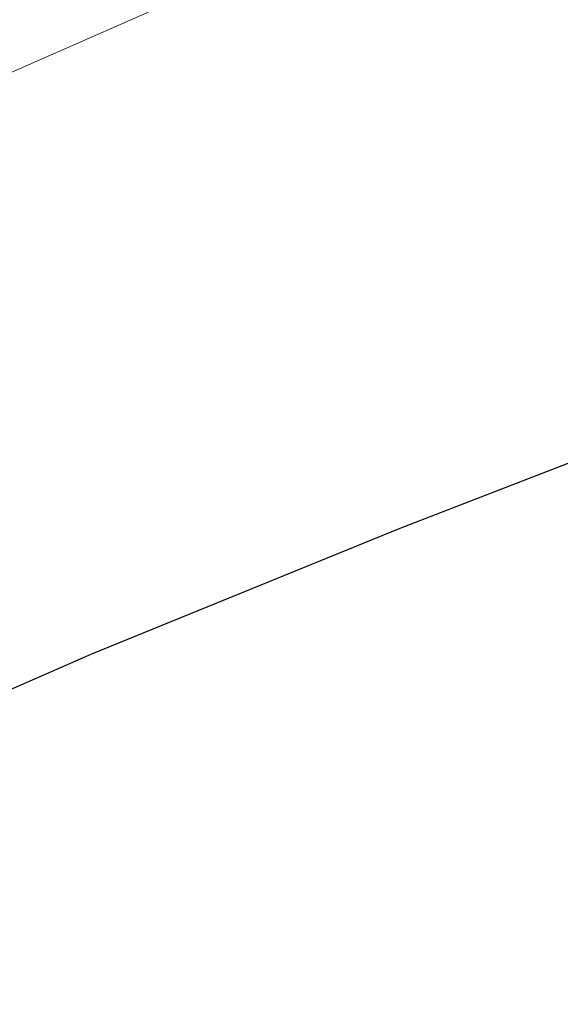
# Model space of a CAD drawing. Extents: x 1620613 to 1693141, y 557269 to 607790.
# Tile 168 of 256: x 1620824.077 to 1620824.688, y 607275.986 to 607277.1. Entities that reach past the tile are written whole.
import ezdxf

# ---------------------------------------------------------------- set-up
doc = ezdxf.new("R2010")
doc.units = 0
doc.header["$LTSCALE"] = 10
doc.header["$MEASUREMENT"] = 0
doc.linetypes.add('DGN Style 2', pattern=[7.346996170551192, 4.408197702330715, -2.938798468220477])
doc.linetypes.add('DGN Style 3', pattern=[10.28579463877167, 7.346996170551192, -2.938798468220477])
for name, color, linetype, lineweight in [('BD_X_Building', 241, 'Continuous', 0), ('DR_X_Text', 7, 'Continuous', 0), ('DT_X_Contour_Major', 132, 'DGN Style 3', 30), ('DT_X_Contour_Minor', 136, 'DGN Style 3', 0), ('SV_X_Top_of_Bank', 97, 'DGN Style 2', 0)]:
    doc.layers.add(name, color=color, linetype=linetype, lineweight=lineweight)
doc.styles.get("Standard").update_dxf_attribs({"font": 'arial.ttf'})
doc.styles.add('Style-Arial', font='arial.ttf')
doc.dimstyles.get("Standard").update_dxf_attribs({"dimtxt": 0.18, "dimasz": 0.18, "dimexe": 0.18, "dimexo": 0.0625, "dimgap": 0.09, "dimtad": 0, "dimtih": 1, "dimtoh": 1, "dimdec": 4, "dimzin": 0, "dimdsep": 46, "dimtxsty": 'Standard', "dimcen": 0.09, "dimadec": 0, "dimazin": 0, "dimtfac": 1, "dimtdec": 4, "dimtofl": 0, "dimtmove": 0, "dimatfit": 3, "dimfxl": 1, "dimtolj": 1, "dimtzin": 0, "dimarcsym": 0})

# ---------------------------------------------------------------- blocks, each defined once
blk = doc.blocks.new('*U1004')
at = {"layer": 'DT_X_Contour_Major', "elevation": 1.400041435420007, "flags": 128}
blk.add_lwpolyline([(-21.93976150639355, 52.43080084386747), (-24.55939365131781, 50.56623233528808), (-25.07324931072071, 50.20075540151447), (-25.49211679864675, 49.90342538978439), (-25.81599611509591, 49.67424229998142), (-26.04488725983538, 49.51320613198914), (-26.5286127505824, 49.17463891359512), (-26.86069815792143, 48.89643813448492), (-27.49416026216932, 48.31576121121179), (-28.42899906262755, 47.43260814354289), (-29.66521455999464, 46.24697893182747), (-33.36362481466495, 42.68199950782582), (-34.63789799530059, 41.43113654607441), (-35.6869098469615, 40.35228222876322), (-36.51066036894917, 39.44543655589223), (-37.10914956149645, 38.71059952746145), (-39.37648935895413, 35.68271356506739), (-39.14461140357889, 34.72440318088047), (-39.11748551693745, 34.53703988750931), (-39.13548412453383, 34.38565445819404), (-39.19860722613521, 34.270246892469), (-39.30685482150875, 34.19081719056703), (-39.65568106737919, 34.02697513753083), (-39.80547600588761, 33.95399467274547), (-39.99324113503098, 33.85793481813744), (-40.21897645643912, 33.73879557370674), (-40.48268196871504, 33.59657693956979), (-41.23652359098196, 33.18655472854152), (-41.48677899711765, 33.04911515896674), (-41.67216399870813, 32.94431310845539), (-41.79267859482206, 32.87214857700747), (-41.8483227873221, 32.83262156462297), (-41.91021342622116, 32.77073289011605), (-41.93535763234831, 32.74787348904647), (-41.9643722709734, 32.72571179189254), (-41.99725734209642, 32.704247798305), (-42.03401284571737, 32.68348150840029), (-42.13718809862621, 32.62903500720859), (-42.17056614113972, 32.6109156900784), (-42.19331882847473, 32.59739261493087), (-42.20544616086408, 32.58846578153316), (-42.20694813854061, 32.58413519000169), (-42.19678627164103, 32.57871526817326), (-42.24759114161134, 32.55830200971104), (-42.40762715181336, 32.50112717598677), (-42.67689430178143, 32.40719076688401), (-43.05539259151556, 32.27649278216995), (-44.2103628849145, 31.87894938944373), (-44.59880446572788, 31.7446870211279), (-44.89790148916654, 31.64005746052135), (-45.107653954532, 31.5650607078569), (-45.22806186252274, 31.51969676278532), (-45.43002354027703, 31.43823665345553), (-45.49723870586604, 31.41096942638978), (-45.5474129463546, 31.39026282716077), (-45.58054626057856, 31.37611685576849), (-45.59663864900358, 31.36853151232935), (-45.61683045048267, 31.35705143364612), (-45.64332445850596, 31.34364673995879), (-45.70766263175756, 31.31204271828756), (-45.80984497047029, 31.26223936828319), (-45.94987147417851, 31.1942366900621), (-46.37373437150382, 30.98863044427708), (-46.60722330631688, 30.88066116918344), (-46.98979293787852, 30.71095802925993), (-47.52144326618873, 30.47952102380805), (-48.2021742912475, 30.18635015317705), (-50.21623128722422, 29.32224934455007), (-51.00338110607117, 28.98437580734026), (-51.85428781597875, 28.61883080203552), (-52.76895141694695, 28.22561432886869), (-53.7473719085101, 27.80472638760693), (-56.44150240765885, 26.64546325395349), (-57.53962421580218, 26.16893911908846), (-58.81339176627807, 25.60881406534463), (-60.26280505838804, 24.96508809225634), (-61.88786409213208, 24.23776120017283), (-66.45554917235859, 22.18675492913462), (-68.09062899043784, 21.45315311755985), (-69.57010463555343, 20.7906023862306), (-70.89397610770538, 20.1991027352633), (-72.06224340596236, 19.67865416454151), (-74.97015063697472, 18.38552608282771), (-76.15826667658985, 17.85616739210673), (-77.54168437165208, 17.23793738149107), (-79.12040372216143, 16.53083605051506), (-80.89442472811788, 15.73486339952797), (-85.88554961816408, 13.49377457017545), (-87.62136641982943, 12.71386338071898), (-89.0854731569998, 12.05494643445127), (-90.27786982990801, 11.51702373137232), (-91.19855643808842, 11.10009527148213), (-93.29144064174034, 10.1496117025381), (-94.07535680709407, 9.793956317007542), (-94.85744215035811, 9.439852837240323), (-95.6376966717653, 9.08730126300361), (-96.4161203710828, 8.736301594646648), (-98.48947580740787, 7.802371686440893), (-99.23885750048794, 7.464915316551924), (-99.93198600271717, 7.152993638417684), (-100.5688613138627, 6.866606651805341), (-101.1494834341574, 6.605754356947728), (-102.6228048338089, 5.94419449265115), (-103.1514858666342, 5.705517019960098), (-103.6325379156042, 5.485654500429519), (-104.065960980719, 5.284606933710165), (-104.4517550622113, 5.102374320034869), (-105.4170339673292, 4.641507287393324), (-105.7694686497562, 4.47372590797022), (-106.1028135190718, 4.316032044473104), (-106.4170685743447, 4.168425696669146), (-106.7122338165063, 4.030906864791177), (-107.4738880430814, 3.677640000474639), (-107.7785452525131, 3.536887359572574), (-108.1212762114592, 3.379579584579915), (-108.502080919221, 3.205716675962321), (-108.9209593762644, 3.015298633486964), (-110.0887335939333, 2.485443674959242), (-110.4712485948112, 2.312849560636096), (-110.7429629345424, 2.192458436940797), (-110.9038766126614, 2.124270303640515), (-110.9539896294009, 2.108285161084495), (-110.9398901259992, 2.13526210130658), (-110.9489432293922, 2.137609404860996), (-110.9866771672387, 2.124418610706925), (-111.0530919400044, 2.095689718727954), (-111.1481875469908, 2.05142272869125), (-111.4400169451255, 1.912659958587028), (-111.5377982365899, 1.866876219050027), (-111.612270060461, 1.833597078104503), (-111.6634324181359, 1.812822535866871), (-111.6912853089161, 1.804552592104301), (-111.7344803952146, 1.799172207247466), (-111.762095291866, 1.790682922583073), (-111.8125436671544, 1.769250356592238), (-111.885825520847, 1.734874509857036), (-111.9819408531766, 1.687555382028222), (-112.2686930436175, 1.544113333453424), (-112.3985299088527, 1.479032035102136), (-112.5729763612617, 1.391369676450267), (-112.7920324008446, 1.281126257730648), (-113.0556980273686, 1.148301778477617), (-114.3902266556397, 0.4757650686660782), (-114.7635977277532, -0.3447833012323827), (-114.8748791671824, -0.5615521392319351), (-115.048707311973, -0.8601950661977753), (-115.2850821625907, -1.240712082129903), (-115.5840037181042, -1.703103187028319), (-116.4645234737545, -3.045311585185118), (-116.8413496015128, -3.571592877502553), (-117.3114381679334, -4.14378045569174), (-117.8747891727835, -4.761874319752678), (-118.5314026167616, -5.425874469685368), (-120.4067217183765, -7.257749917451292), (-121.1277644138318, -7.920910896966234), (-121.8844031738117, -8.536487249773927), (-122.6766379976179, -9.104478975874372), (-123.5044688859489, -9.624886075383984), (-125.7594793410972, -10.94919217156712), (-126.6775372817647, -11.49014861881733), (-127.7404532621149, -12.11978838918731), (-128.9482272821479, -12.83811148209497), (-130.3008593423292, -13.64511789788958), (-134.101022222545, -15.91537943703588), (-135.3573783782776, -16.66637514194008), (-136.276324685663, -17.21666610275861), (-136.8578611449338, -17.56625231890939), (-137.1019877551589, -17.71513379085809), (-137.5155896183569, -17.98126051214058), (-138.0021783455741, -18.29434967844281), (-139.7976898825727, -19.44964814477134), (-142.9226688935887, -21.46037510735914), (-144.2252609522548, -22.26990701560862), (-145.7893028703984, -23.19045751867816), (-147.6147946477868, -24.22202661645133), (-149.7017362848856, -25.36461430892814), (-155.6155137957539, -28.55953961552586), (-157.5561379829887, -29.60797401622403), (-158.9426774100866, -30.35708323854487), (-159.7751320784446, -30.80686728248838), (-160.0535019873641, -30.95732614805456), (-160.0570420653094, -30.95944955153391), (-160.0854222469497, -30.97484128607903), (-160.1679077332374, -31.01942393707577), (-160.3044985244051, -31.09319750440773), (-161.5113554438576, -31.74477505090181), (-161.6256752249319, -31.79949204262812), (-161.6474569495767, -31.80970840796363), (-161.6638079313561, -31.81690736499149), (-161.6747281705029, -31.82108891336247), (-161.6802176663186, -31.8222530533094), (-161.6876153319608, -31.82133421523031), (-161.9299380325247, -31.95611541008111), (-162.6513578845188, -32.3611481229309), (-163.8518748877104, -33.03643235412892), (-165.5314890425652, -33.98196810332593), (-170.6492563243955, -36.86373212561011), (-172.5723847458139, -37.9128201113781), (-174.5034445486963, -38.89876105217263), (-176.4424357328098, -39.82155494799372), (-178.3893582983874, -40.68120179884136), (-183.5917269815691, -42.88939734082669), (-185.3273554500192, -43.62527062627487), (-186.6324643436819, -44.17674382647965), (-187.5070536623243, -44.54381694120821), (-187.9511234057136, -44.72648997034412), (-188.5612832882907, -44.96775126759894), (-188.7629008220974, -45.04776677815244), (-188.9101335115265, -45.10686733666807), (-189.0029813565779, -45.1450529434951), (-189.0414443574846, -45.16232359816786), (-189.0714992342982, -45.18049207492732), (-189.63210551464, -45.52159093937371), (-190.315957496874, -45.93774475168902), (-191.2688420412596, -46.51763481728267), (-196.3433792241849, -49.60583971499), (-202.8910931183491, -52.39049943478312), (-204.1230099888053, -52.91439581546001), (-205.0125975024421, -53.29265936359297), (-205.5598556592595, -53.52529007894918), (-205.7647844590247, -53.61228796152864), (-205.9841149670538, -53.70441025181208), (-206.304465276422, -53.83896245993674), (-207.5183382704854, -54.3488083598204), (-209.6463221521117, -55.24259532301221), (-210.5580805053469, -55.61734610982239), (-211.697367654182, -56.07125824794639), (-213.0641835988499, -56.60433173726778), (-214.6585283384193, -57.21656657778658), (-219.2134860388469, -58.95474128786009), (-220.7191495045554, -59.52947263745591), (-221.8199216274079, -59.95003565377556), (-222.5158024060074, -60.21643033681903), (-222.806791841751, -60.32865668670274), (-223.0429085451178, -60.42236917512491), (-223.366670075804, -60.54776194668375), (-224.1608671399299, -60.85365589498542), (-225.4254997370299, -61.34005101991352), (-227.1605678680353, -62.00694732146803), (-232.4146635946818, -64.02600569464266), (-234.3447776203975, -64.77087480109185), (-236.194547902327, -65.49118834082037), (-237.9639744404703, -66.18694631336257), (-239.6530572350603, -66.85814871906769), (-244.0501530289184, -68.61528104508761), (-245.5468302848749, -69.21262640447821), (-246.7390402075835, -69.6868132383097), (-247.6267827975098, -70.03784154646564), (-248.2100580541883, -70.26571132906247), (-249.3595022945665, -70.70915271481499), (-249.8617549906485, -70.88904846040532), (-250.5064298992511, -71.09615465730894), (-251.2935270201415, -71.33047130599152), (-252.2230463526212, -71.59199840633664), (-254.8916608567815, -72.32568460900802), (-255.9925903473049, -72.5987218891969), (-257.2939179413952, -72.8675690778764), (-258.7956436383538, -73.13222617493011), (-260.4977674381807, -73.39269318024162), (-265.3039617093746, -74.08168507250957), (-266.1266109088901, -74.56554924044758), (-264.9899128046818, -75.5003978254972), (-261.8938673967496, -76.8862308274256), (-256.8384746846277, -78.72304824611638), (-240.7449643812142, -84.22254058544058), (-235.4237471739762, -86.00029451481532), (-231.5302282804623, -87.20893704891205), (-229.0644077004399, -87.84846818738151), (-228.0262854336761, -87.91888793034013), (-227.1615571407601, -87.34785871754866), (-226.6587336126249, -87.28293034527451), (-225.7988092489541, -87.5164171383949), (-224.581784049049, -88.04831909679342), (-223.0076580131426, -88.87863622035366), (-218.3338541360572, -91.49070210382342), (-216.7270128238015, -92.33611458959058), (-215.4118417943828, -92.91330263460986), (-214.3883410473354, -93.22226623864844), (-213.6565105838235, -93.26300540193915), (-212.0938563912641, -93.0140105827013), (-211.4662516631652, -92.86694058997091), (-210.755428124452, -92.61247672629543), (-209.9613857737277, -92.25061899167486), (-209.0841246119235, -91.78136738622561), (-206.6338030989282, -90.38683794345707), (-205.8058606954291, -89.91874913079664), (-205.159774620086, -89.56037977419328), (-204.6955448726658, -89.31172987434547), (-204.4131714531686, -89.17279943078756), (-203.9026507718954, -88.9486108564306), (-203.5535843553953, -88.8066317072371), (-202.8892756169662, -88.54883569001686), (-201.9097245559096, -88.17522280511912), (-200.6149311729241, -87.68579305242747), (-196.7418257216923, -86.22622455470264), (-195.355017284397, -85.68387052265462), (-194.0994210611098, -85.15148479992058), (-192.9750370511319, -84.62906738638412), (-191.9818652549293, -84.11661828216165), (-189.5083567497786, -82.76337841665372), (-188.5476012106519, -82.26692584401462), (-187.5204659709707, -81.79249802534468), (-186.4269510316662, -81.34009496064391), (-185.2670563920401, -80.90971665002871), (-182.085497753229, -79.79140749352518), (-181.0110235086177, -79.41236451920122), (-180.1737697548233, -79.11396746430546), (-179.5737364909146, -78.89621632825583), (-179.21092371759, -78.759111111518), (-178.5597169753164, -78.50102509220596), (-178.274725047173, -78.3896349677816), (-177.9081543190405, -78.24902910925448), (-177.4600047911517, -78.07920751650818), (-176.9302764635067, -77.88017018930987), (-175.408895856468, -77.31044967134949), (-174.5538751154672, -76.98286888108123), (-173.1298483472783, -76.42741689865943), (-171.1368155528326, -75.64409372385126), (-168.5747767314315, -74.63289935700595), (-160.9839985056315, -71.63255278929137), (-158.4766794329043, -70.64185147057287), (-156.6478058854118, -69.92000744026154), (-155.4973778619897, -69.46702069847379), (-155.0253953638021, -69.28289124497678), (-154.6713694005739, -69.15035575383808), (-154.5121142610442, -69.0797579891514), (-154.2998683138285, -68.96736631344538), (-154.0346315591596, -68.81318072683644), (-153.7164039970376, -68.61720122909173), (-152.7971427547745, -68.0388640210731), (-152.4399201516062, -67.82467224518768), (-152.0576982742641, -67.61584982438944), (-151.6504771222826, -67.41239675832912), (-151.2182566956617, -67.21431304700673), (-150.0323365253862, -66.69324895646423), (-149.3015528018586, -66.38509097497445), (-147.9986417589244, -65.85141509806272), (-146.1236033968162, -65.09222132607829), (-143.6764377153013, -64.10750965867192), (-136.3878261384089, -61.18092135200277), (-133.9313332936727, -60.20287306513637), (-132.028313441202, -59.46366943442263), (-130.6787665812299, -58.96331045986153), (-129.8826927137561, -58.70179614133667), (-128.497793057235, -58.32288416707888), (-128.0267585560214, -58.18077637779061), (-127.6523297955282, -58.03863699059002), (-127.3745067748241, -57.89646600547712), (-127.1932894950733, -57.75426342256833), (-126.5730222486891, -57.09057764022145), (-125.4518074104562, -56.28434362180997), (-125.2397673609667, -56.13298969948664), (-125.0841678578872, -56.02445679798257), (-124.9850089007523, -55.95874491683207), (-124.9422904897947, -55.93585405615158), (-124.9036287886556, -55.93190645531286), (-124.8623317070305, -55.92013990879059), (-124.7674367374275, -55.88780096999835), (-124.6189438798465, -55.83488963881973), (-124.4168531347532, -55.76140591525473), (-123.8064806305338, -55.53801946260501), (-123.6182173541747, -55.46776073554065), (-123.5112069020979, -55.42452439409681), (-123.4854492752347, -55.40831043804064), (-123.5409444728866, -55.41911886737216), (-123.7972687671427, -55.48397119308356), (-123.8427438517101, -55.48782075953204), (-123.786925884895, -55.45073021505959), (-123.6298148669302, -55.37269955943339), (-123.3714107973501, -55.25372879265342), (-122.5472758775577, -54.88188659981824), (-122.2488896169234, -54.74987128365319), (-121.971832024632, -54.6327069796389), (-121.7161031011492, -54.53039368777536), (-121.4817028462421, -54.44293140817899), (-120.8850737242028, -54.22950001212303), (-120.6556228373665, -54.14126993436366), (-120.414742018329, -54.03665324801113), (-120.1624312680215, -53.91564995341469), (-119.8986905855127, -53.77826005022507), (-119.1801421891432, -53.3900381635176), (-118.9409370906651, -53.26113986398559), (-118.7622330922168, -53.16561138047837), (-118.6440301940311, -53.10345271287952), (-118.5863283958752, -53.07466386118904), (-118.5131250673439, -53.04238667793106), (-118.4701447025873, -53.02354976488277), (-118.3961061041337, -52.99124691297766), (-118.2910092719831, -52.94547812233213), (-117.7503630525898, -52.71032952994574), (-117.6174472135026, -52.65230406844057), (-117.522068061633, -52.61016308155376), (-117.4642255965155, -52.58390656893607), (-117.4439198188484, -52.57353453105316), (-117.4398199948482, -52.56705506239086), (-117.3827222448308, -52.54133328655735), (-117.2145038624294, -52.46902756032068), (-116.9351648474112, -52.35013788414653), (-116.5447051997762, -52.18466425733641), (-115.3553186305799, -51.68128931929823), (-114.8990938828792, -51.48572081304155), (-114.4224595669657, -51.27654649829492), (-113.9254156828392, -51.0537663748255), (-113.4079622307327, -50.81738044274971), (-112.0008735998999, -50.16887687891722), (-111.4547230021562, -49.91842484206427), (-110.8715876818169, -49.65344640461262), (-110.2514676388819, -49.37394156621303), (-109.5943628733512, -49.07991032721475), (-107.7927705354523, -48.27645848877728), (-107.090655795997, -47.96398079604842), (-106.3355058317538, -47.62913659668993), (-105.5273206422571, -47.27192589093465), (-104.6661002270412, -46.89234867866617), (-102.2987988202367, -45.85032077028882), (-101.2714422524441, -45.39665554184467), (-99.96484860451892, -44.81718078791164), (-98.37901787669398, -44.11189650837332), (-96.51395006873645, -43.28080270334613), (-91.16811980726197, -40.89680652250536), (-89.26102584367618, -40.0453804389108), (-87.54911664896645, -39.27909932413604), (-86.0323922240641, -38.59796317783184), (-84.71085256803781, -38.00197200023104), (-81.44699317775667, -36.52618881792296), (-80.293932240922, -36.00492454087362), (-79.28264397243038, -35.54796909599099), (-78.41312837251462, -35.1553224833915), (-77.68538544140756, -34.82698470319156), (-75.93376785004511, -34.03716239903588), (-75.10988197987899, -33.6668916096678), (-73.95193756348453, -33.14844596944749), (-72.45993460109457, -32.48182547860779), (-70.63387309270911, -31.66703013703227), (-65.31896434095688, -29.29667609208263), (-63.50355186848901, -28.48642948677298), (-62.04349601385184, -27.83345520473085), (-60.93879677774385, -27.33775324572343), (-60.18945415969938, -26.99932360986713), (-58.66501600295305, -26.30654101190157), (-58.14795203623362, -26.07113343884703), (-57.74008875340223, -25.88449766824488), (-57.44142615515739, -25.74663369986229), (-57.25196424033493, -25.65754153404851), (-56.89233338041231, -25.48499149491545), (-56.73431448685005, -25.40837477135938), (-56.52998095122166, -25.30793713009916), (-56.27933277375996, -25.18367857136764), (-55.98236995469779, -25.03559909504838), (-55.12871624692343, -24.60895926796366), (-54.8021015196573, -24.44762802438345), (-54.46249761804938, -24.28361416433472), (-54.10990454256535, -24.11691768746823), (-53.74432229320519, -23.94753859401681), (-52.75211739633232, -23.49228418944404), (-52.42637755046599, -23.34355442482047), (-52.19331168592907, -23.2388059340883), (-52.05291980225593, -23.17803871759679), (-52.00520189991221, -23.1612527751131), (-52.00151946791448, -23.17513196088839), (-51.98305213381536, -23.17130073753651), (-51.93041195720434, -23.14939767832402), (-51.84359893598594, -23.10942278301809), (-51.7226130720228, -23.05137605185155), (-51.35442030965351, -22.87248898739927), (-51.18149440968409, -22.78856505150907), (-50.93886128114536, -22.67095854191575), (-50.62652092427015, -22.51966945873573), (-50.24447333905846, -22.3346978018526), (-49.13273680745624, -21.79652995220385), (-48.77037147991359, -21.6214448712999), (-48.51707789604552, -21.49981551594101), (-48.37285605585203, -21.43164188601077), (-48.33770595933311, -21.41692398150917), (-48.38940136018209, -21.44895053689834), (-48.3976456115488, -21.45544617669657), (-48.38360681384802, -21.4509131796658), (-48.34728496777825, -21.43535154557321), (-48.28868007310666, -21.40876127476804), (-48.10268962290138, -21.32314903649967), (-48.03213329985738, -21.30118519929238), (-47.95995716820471, -21.29950286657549), (-47.88616122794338, -21.31810203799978), (-47.81074547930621, -21.35698271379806), (-47.45502576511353, -21.58574937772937), (-45.55152152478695, -20.24910547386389), (-45.08505867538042, -19.82915585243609), (-44.50145765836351, -19.14215437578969), (-43.80071847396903, -18.18810104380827), (-42.98284112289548, -16.96699585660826), (-40.64565062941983, -13.35464621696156), (-39.77070517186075, -12.12359074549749), (-38.89876166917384, -11.13968656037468), (-38.02982012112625, -10.40293366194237), (-37.16388052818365, -9.913332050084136), (-34.85871088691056, -8.937262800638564), (-34.08547835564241, -8.609855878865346), (-32.86025377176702, -8.091063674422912), (-32.50081392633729, -7.93886742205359), (-32.09393456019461, -7.67333186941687), (-31.14287634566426, -6.990872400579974), (-29.6476392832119, -5.891489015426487), (-27.60822337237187, -4.375181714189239), (-21.44420914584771, 0.2242029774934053), (-19.34036521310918, 1.7820458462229), (-17.65184408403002, 3.006035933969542), (-16.37864575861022, 3.896173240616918), (-15.52077023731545, 4.452457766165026), (-13.78686591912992, 5.490746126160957), (-13.19183777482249, 5.851244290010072), (-12.70718158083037, 6.154022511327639), (-12.33289733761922, 6.399080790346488), (-12.06898504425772, 6.586419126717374), (-11.51238152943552, 7.009028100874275), (-11.05634449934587, 7.306734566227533), (-10.10568604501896, 7.882897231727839), (-8.660406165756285, 8.737516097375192), (-6.720504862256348, 9.870591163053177), (-0.887939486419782, 13.26339960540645), (1.074877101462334, 14.40601187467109), (2.588902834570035, 15.28924235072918), (3.654137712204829, 15.91309103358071), (4.270581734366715, 16.27755792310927), (5.316044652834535, 16.90362723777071), (5.960527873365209, 17.29922631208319), (7.109880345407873, 18.01647154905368), (8.76410206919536, 19.05536294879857), (10.9231930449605, 20.41590051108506), (22.17697918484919, 27.51558351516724), (22.45916810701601, 27.57716344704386), (22.5727155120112, 27.45159017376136), (22.79241961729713, 27.04847895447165), (23.11828042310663, 26.36782978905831), (23.55029792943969, 25.40964267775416), (25.8140785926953, 20.2905142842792)], dxfattribs=at)
at = {"layer": 'DT_X_Contour_Minor', "transparency": 33554559, "elevation": 1.00004144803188, "flags": 128}
blk.add_lwpolyline([(-19.69856338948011, 52.66703538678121), (-22.97917621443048, 50.33200244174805), (-23.62268697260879, 49.87430905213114), (-24.14724232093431, 49.50195728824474), (-24.55284226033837, 49.21494715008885), (-24.83948679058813, 49.01327863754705), (-25.44526499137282, 48.58928477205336), (-25.8611415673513, 48.24088889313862), (-26.65443764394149, 47.51369665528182), (-27.82515322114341, 46.40770805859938), (-29.37328829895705, 44.92292310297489), (-34.00487450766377, 40.45843474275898), (-35.55615833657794, 38.95139871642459), (-36.73632016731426, 37.77865690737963), (-37.54535999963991, 36.94020931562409), (-37.98327783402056, 36.43605594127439), (-39.16094306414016, 34.86336003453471), (-39.04050473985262, 34.36560984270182), (-39.02641544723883, 34.2682926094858), (-39.03576399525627, 34.18966242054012), (-39.06855038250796, 34.12971927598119), (-39.12477461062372, 34.0884631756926), (-39.30595633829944, 34.00336296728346), (-39.40387001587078, 33.95451880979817), (-39.56172475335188, 33.87181149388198), (-39.77952055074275, 33.75524101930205), (-40.05725740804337, 33.6048073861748), (-41.49322521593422, 32.82376972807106), (-41.86682246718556, 32.51977822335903), (-41.94894109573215, 32.46183777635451), (-42.03518387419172, 32.41829850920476), (-42.12555080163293, 32.3891604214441), (-42.22004187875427, 32.37442351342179), (-42.67062325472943, 32.33925402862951), (-44.52491818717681, 31.70100150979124), (-44.87782919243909, 31.57921938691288), (-45.14186437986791, 31.48740981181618), (-45.31702374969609, 31.42557278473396), (-45.40330730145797, 31.39370830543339), (-45.51489568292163, 31.34869975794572), (-45.55203357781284, 31.33363400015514), (-45.57975597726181, 31.3221931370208), (-45.59806288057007, 31.31437716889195), (-45.60695428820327, 31.31018609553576), (-45.61811071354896, 31.30384309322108), (-45.63274925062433, 31.29643669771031), (-45.6682975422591, 31.2789747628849), (-45.72475558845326, 31.25145728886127), (-45.80212338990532, 31.21388427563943), (-46.03631719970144, 31.10028218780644), (-46.21665420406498, 31.01860475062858), (-46.58201985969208, 30.85877400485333), (-47.13241416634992, 30.62078995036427), (-47.86783712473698, 30.30465258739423), (-50.07566988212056, 29.35741520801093), (-50.93855268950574, 28.98703429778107), (-51.87132654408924, 28.58631960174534), (-52.87399144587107, 28.15527112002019), (-53.94654739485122, 27.69388885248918), (-56.89988465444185, 26.42309109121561), (-58.06257946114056, 25.91916534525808), (-59.33566093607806, 25.36048642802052), (-60.71912907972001, 24.74705433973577), (-62.21298389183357, 24.07886908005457), (-66.34377894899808, 22.22403749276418), (-67.84851839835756, 21.54901817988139), (-69.2646404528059, 20.915083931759), (-70.59214511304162, 20.32223474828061), (-71.83103237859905, 19.77047062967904), (-75.01657522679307, 18.35387973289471), (-76.27740395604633, 17.79226561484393), (-77.67073300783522, 17.16986643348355), (-79.19656238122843, 16.48668218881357), (-80.85489207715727, 15.74271288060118), (-85.45377169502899, 13.67774797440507), (-87.07017853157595, 12.95140588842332), (-88.4702393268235, 12.32110330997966), (-89.65395408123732, 11.78684023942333), (-90.62132279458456, 11.34861667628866), (-92.9125113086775, 10.30807318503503), (-93.7707048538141, 9.91871885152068), (-94.62689410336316, 9.531063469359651), (-95.48107905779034, 9.145107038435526), (-96.33325971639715, 8.76084955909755), (-98.60306907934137, 7.738428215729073), (-99.40987567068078, 7.375095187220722), (-100.1279384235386, 7.051912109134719), (-100.7572573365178, 6.768878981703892), (-101.2978324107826, 6.525995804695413), (-102.6210408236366, 5.93184059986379), (-103.1047424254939, 5.713238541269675), (-103.5634409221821, 5.503048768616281), (-103.9971363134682, 5.301271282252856), (-104.4058285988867, 5.107906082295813), (-105.4623372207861, 4.603481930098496), (-105.8398135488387, 4.423677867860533), (-106.1798610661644, 4.26258379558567), (-106.4824797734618, 4.120199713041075), (-106.747669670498, 3.996525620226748), (-107.4049376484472, 3.691674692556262), (-107.6804949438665, 3.564470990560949), (-108.0142158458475, 3.411498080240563), (-108.406100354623, 3.232755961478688), (-108.8561484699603, 3.028244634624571), (-110.1338282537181, 2.448522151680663), (-110.552566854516, 2.259257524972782), (-110.8505228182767, 2.126255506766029), (-111.0276961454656, 2.049516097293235), (-111.08408683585, 2.029039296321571), (-111.0734184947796, 2.049451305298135), (-111.080268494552, 2.051227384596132), (-111.1088197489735, 2.041246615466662), (-111.1590722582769, 2.01950899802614), (-111.2310260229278, 1.986014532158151), (-111.4518377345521, 1.881020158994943), (-111.5258236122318, 1.846378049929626), (-111.582172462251, 1.821197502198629), (-111.6208842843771, 1.805478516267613), (-111.6419590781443, 1.799221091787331), (-111.6746424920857, 1.795150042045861), (-111.6955372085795, 1.788726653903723), (-111.7337087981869, 1.772509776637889), (-111.7891572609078, 1.746499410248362), (-111.8618825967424, 1.710695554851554), (-112.0788526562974, 1.602160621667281), (-112.1770932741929, 1.55291708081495), (-112.3090875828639, 1.486587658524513), (-112.4748355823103, 1.403172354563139), (-112.6743372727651, 1.302671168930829), (-113.6841037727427, 0.7937985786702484), (-115.0783100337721, -2.270214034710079), (-115.3522554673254, -2.863819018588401), (-115.5765747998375, -3.331485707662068), (-115.7512680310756, -3.67321410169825), (-115.8763351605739, -3.88900420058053), (-116.1436793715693, -4.296526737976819), (-116.3361288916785, -4.53254616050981), (-116.712969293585, -4.934962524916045), (-117.2742005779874, -5.503775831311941), (-118.0198227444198, -6.238986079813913), (-120.2540030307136, -8.421409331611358), (-121.0628229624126, -9.181990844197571), (-121.8136475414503, -9.82691794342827), (-122.5064767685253, -10.35619062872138), (-123.1413106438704, -10.76980890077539), (-124.7568738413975, -11.71858507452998), (-125.4910743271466, -12.1518302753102), (-126.4820033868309, -12.73998374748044), (-127.7296610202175, -13.48304549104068), (-129.2340472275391, -14.38101550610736), (-133.5880485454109, -16.98214657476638), (-135.0237390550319, -17.84016853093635), (-136.0653095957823, -18.46338609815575), (-136.7127601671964, -18.85179927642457), (-136.9660907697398, -19.0054080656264), (-137.1161457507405, -19.10195898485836), (-137.6377050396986, -19.43754950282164), (-141.3087850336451, -21.79965801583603), (-142.3010540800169, -22.41467155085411), (-143.5292477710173, -23.13458965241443), (-144.9933661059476, -23.95941232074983), (-146.6934090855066, -24.88913955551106), (-155.1774338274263, -29.47264397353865), (-158.1466348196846, -30.92030429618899), (-158.713309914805, -31.19579288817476), (-159.1408204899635, -31.40183281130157), (-159.4291665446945, -31.53842406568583), (-159.5783480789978, -31.60556665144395), (-159.7906128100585, -31.69201532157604), (-159.8883121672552, -31.73380688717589), (-160.0222116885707, -31.79434508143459), (-160.1923113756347, -31.87362990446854), (-160.3986112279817, -31.97166135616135), (-160.9970110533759, -32.25807406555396), (-161.2066706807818, -32.35040008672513), (-161.3868496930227, -32.41256861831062), (-161.5375480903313, -32.44457966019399), (-161.6587658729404, -32.44643321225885), (-161.9427058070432, -32.41116603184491), (-162.2622683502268, -32.52707462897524), (-163.0080010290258, -32.90125080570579), (-164.1799038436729, -33.53369456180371), (-165.7779767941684, -34.42440589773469), (-170.6077315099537, -37.14399289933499), (-172.4226320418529, -38.13404136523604), (-174.2450176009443, -39.06449651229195), (-176.0748881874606, -39.93535834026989), (-177.9122438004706, -40.74662684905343), (-182.8218388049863, -42.83055178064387), (-184.4818742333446, -43.53374406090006), (-185.779784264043, -44.08037720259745), (-186.7155688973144, -44.47045120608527), (-187.2892281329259, -44.70396607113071), (-188.3361522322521, -45.11792686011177), (-188.6820914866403, -45.25521901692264), (-188.9347161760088, -45.35662489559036), (-189.0940263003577, -45.42214449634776), (-189.1600218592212, -45.451777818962), (-189.2115905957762, -45.4829516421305), (-189.4617345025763, -45.63511273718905), (-190.1734896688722, -46.0682156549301), (-191.3468560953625, -46.78226039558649), (-201.688822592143, -53.07604850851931), (-205.38679917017, -54.64874049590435), (-205.8096564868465, -54.82854462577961), (-206.0697906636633, -54.93912351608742), (-206.167201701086, -54.98047716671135), (-206.2714584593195, -55.02426665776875), (-208.0122552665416, -55.75542891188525), (-208.5894353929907, -55.98843138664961), (-209.5623374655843, -56.36879869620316), (-210.9309614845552, -56.89653084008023), (-212.695307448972, -57.57162781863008), (-217.9278592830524, -59.56837287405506), (-219.6532586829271, -60.22691584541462), (-220.9050430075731, -60.70498596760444), (-221.6832122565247, -61.00258324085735), (-221.9877664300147, -61.11970766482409), (-222.1684241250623, -61.19140899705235), (-222.5113793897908, -61.32394815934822), (-223.404751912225, -61.66778964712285), (-224.8485416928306, -62.22293346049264), (-226.8427487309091, -62.98937959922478), (-232.8945238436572, -65.31497240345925), (-235.0483319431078, -66.14522009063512), (-236.9709249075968, -66.89176854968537), (-238.6623027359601, -67.5546177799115), (-240.1224654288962, -68.13376778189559), (-243.7079457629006, -69.56656881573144), (-244.9504880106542, -70.0621904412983), (-245.9890045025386, -70.47445454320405), (-246.8234952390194, -70.80336112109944), (-247.453960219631, -71.0489101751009), (-248.8631658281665, -71.59256428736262), (-249.4288484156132, -71.79934764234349), (-250.068991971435, -72.0119571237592), (-250.7835964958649, -72.23039273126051), (-251.57266198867, -72.45465446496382), (-253.7761179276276, -73.0604539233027), (-254.6851475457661, -73.28589885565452), (-255.7596444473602, -73.50788405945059), (-256.9996086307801, -73.72640953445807), (-258.4050400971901, -73.94147528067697), (-262.3734803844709, -74.51037096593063), (-263.0527359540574, -74.90989415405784), (-262.1141724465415, -75.68179195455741), (-259.5577898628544, -76.8260643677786), (-255.3835882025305, -78.34271139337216), (-242.0952916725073, -82.8836029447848), (-237.6840457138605, -84.33988916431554), (-234.4165302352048, -85.3030791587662), (-232.2927452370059, -85.77317292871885), (-231.3126907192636, -85.75017047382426), (-230.2241859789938, -85.03136896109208), (-229.5912405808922, -84.9496382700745), (-228.508782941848, -85.24354733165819), (-226.9768130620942, -85.91309614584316), (-224.995330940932, -86.95828471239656), (-219.112028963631, -90.24630722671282), (-217.1124980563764, -91.31418354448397), (-215.5263818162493, -92.05179561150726), (-214.3536802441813, -92.45914342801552), (-213.5943933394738, -92.53622699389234), (-212.1208478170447, -92.30143083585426), (-211.5290315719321, -92.16274735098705), (-210.858741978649, -91.92279401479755), (-210.1099790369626, -91.58157082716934), (-209.28274274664, -91.13907778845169), (-206.9721481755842, -89.82406988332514), (-206.1693524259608, -89.3729833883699), (-205.4939111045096, -89.0059798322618), (-204.9458242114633, -88.72305921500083), (-204.5250917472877, -88.52422153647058), (-203.5729444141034, -88.10609831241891), (-203.0896583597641, -87.90451251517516), (-202.3539106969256, -87.61334754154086), (-201.3657014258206, -87.2326033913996), (-200.1250305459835, -86.76228006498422), (-196.4799593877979, -85.38864562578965), (-195.1748011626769, -84.87822341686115), (-193.9931298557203, -84.3771826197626), (-192.9349454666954, -83.88552323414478), (-192.0002479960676, -83.40324526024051), (-189.6723706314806, -82.12967921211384), (-188.7681808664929, -81.66245595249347), (-187.8015195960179, -81.21596070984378), (-186.7723868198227, -80.79019348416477), (-185.6807825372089, -80.38515427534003), (-182.6865424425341, -79.33268707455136), (-181.6753293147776, -78.97596076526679), (-180.8873700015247, -78.69513223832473), (-180.3226645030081, -78.49020149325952), (-179.9812128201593, -78.36116853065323), (-179.3683467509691, -78.11827767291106), (-179.0742228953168, -78.00374266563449), (-178.6515008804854, -77.84230578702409), (-178.1001807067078, -77.63396703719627), (-177.4202623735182, -77.37872641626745), (-175.4356826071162, -76.63554893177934), (-174.4497595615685, -76.25938664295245), (-172.9804252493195, -75.68828288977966), (-171.0276796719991, -74.92223767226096), (-168.5915228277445, -73.96125099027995), (-161.4505562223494, -71.13869788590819), (-159.0869534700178, -70.20488320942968), (-157.3518701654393, -69.52035400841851), (-156.2453063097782, -69.08511028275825), (-155.7672619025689, -68.89915203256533), (-155.3305027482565, -68.73564399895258), (-155.1340308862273, -68.64854807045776), (-154.8721846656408, -68.50989130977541), (-154.5449640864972, -68.31967371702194), (-154.1523691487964, -68.07789529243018), (-153.0182835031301, -67.36440505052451), (-152.5775806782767, -67.10015827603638), (-152.1060364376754, -66.84253563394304), (-151.6036507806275, -66.5915371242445), (-151.0704237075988, -66.34716274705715), (-149.6073629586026, -65.7043299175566), (-148.8065406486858, -65.3646077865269), (-147.5013692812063, -64.82756601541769), (-145.6918488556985, -64.09320460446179), (-143.3779793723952, -63.16152355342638), (-136.5351953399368, -60.41394789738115), (-134.2126801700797, -59.4912702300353), (-132.377222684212, -58.78391897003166), (-131.0288228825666, -58.29189411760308), (-130.1674807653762, -58.01519567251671), (-128.5199786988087, -57.56443502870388), (-127.9697858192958, -57.40625049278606), (-127.5548337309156, -57.26976736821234), (-127.275122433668, -57.15498565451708), (-127.1306519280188, -57.06190535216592), (-126.7720180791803, -56.67816723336), (-126.1237401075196, -56.21200879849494), (-125.9842667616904, -56.12277422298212), (-125.843680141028, -56.05485268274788), (-125.7019802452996, -56.00824417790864), (-125.5591670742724, -55.98294870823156), (-125.1768475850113, -55.94391150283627), (-125.0332902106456, -55.9244748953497), (-124.8893577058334, -55.89544297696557), (-124.7450500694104, -55.85681574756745), (-124.6003673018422, -55.80859320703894), (-124.2140464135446, -55.66720601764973), (-124.0948896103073, -55.62273741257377), (-124.0271598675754, -55.59537198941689), (-124.0108571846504, -55.58510974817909), (-124.0459815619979, -55.59195068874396), (-124.2082159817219, -55.63299743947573), (-124.2072954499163, -55.62203224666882), (-124.0828580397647, -55.5583516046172), (-123.8349037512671, -55.44195551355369), (-123.4634325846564, -55.27284397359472), (-122.3081536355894, -54.75159260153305), (-121.9045513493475, -54.57178320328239), (-121.5602037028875, -54.42329353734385), (-121.2751106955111, -54.30612360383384), (-121.0492723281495, -54.22027340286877), (-120.5260428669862, -54.03309917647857), (-120.3248199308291, -53.95572350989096), (-120.1135732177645, -53.86397717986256), (-119.8923027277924, -53.75786018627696), (-119.6610084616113, -53.63737252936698), (-119.0308587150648, -53.29691122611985), (-118.8210815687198, -53.18387050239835), (-118.6643624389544, -53.10009430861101), (-118.5607013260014, -53.04558264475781), (-118.5100982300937, -53.02033551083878), (-118.445900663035, -52.99202919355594), (-118.4082079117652, -52.9755096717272), (-118.3432778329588, -52.94718084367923), (-118.2511104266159, -52.90704270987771), (-117.7769766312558, -52.70082302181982), (-117.6604126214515, -52.64993608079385), (-117.5767673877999, -52.61297944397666), (-117.5260409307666, -52.58995311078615), (-117.5082332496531, -52.58085708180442), (-117.5046378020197, -52.57517474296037), (-117.4425207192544, -52.54752018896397), (-117.2588660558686, -52.46881828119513), (-116.9536738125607, -52.33906901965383), (-116.5269439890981, -52.15827240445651), (-115.2269476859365, -51.60808495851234), (-114.7389264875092, -51.39922886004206), (-114.2498601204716, -51.18530114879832), (-113.759748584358, -50.96630182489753), (-113.2685918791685, -50.74223088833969), (-111.95744710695, -50.13794624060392), (-111.4485363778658, -49.90457154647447), (-110.9051627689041, -49.65766094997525), (-110.327326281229, -49.39721445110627), (-109.7150269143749, -49.12323204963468), (-108.0362780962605, -48.37456444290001), (-107.3639307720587, -48.07542310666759), (-106.6059504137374, -47.73949980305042), (-105.7623370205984, -47.3667945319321), (-104.833090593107, -46.95730729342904), (-102.2409227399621, -45.8162987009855), (-101.1565342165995, -45.33762621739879), (-99.84749453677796, -44.75736521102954), (-98.31380370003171, -44.07551568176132), (-96.55546170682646, -43.29207762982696), (-91.56701484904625, -41.06745812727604), (-89.76278223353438, -40.26181413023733), (-88.09141953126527, -39.51334676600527), (-86.5529267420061, -38.82205603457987), (-85.14730386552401, -38.18794193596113), (-81.57613607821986, -36.57320651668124), (-80.31450878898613, -36.00286264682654), (-79.20800276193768, -35.5028826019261), (-78.25661799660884, -35.07326638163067), (-77.46035449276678, -34.7140139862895), (-75.54381349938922, -33.84982603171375), (-74.6826008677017, -33.4626414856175), (-73.53636871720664, -32.9492288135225), (-72.10511704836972, -32.3095880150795), (-70.38884586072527, -31.54371909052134), (-65.43209666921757, -29.33309779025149), (-63.72753570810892, -28.57223248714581), (-62.33141471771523, -27.94760255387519), (-61.24373369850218, -27.45920798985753), (-60.4644926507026, -27.1070487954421), (-58.797769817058, -26.34960476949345), (-58.23244526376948, -26.09222523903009), (-57.78651372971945, -25.88816966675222), (-57.45997521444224, -25.73743805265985), (-57.25282971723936, -25.64003039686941), (-56.85963241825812, -25.45137525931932), (-56.69481242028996, -25.37157956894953), (-56.49525040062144, -25.27368385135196), (-56.26094635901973, -25.15768810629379), (-55.99190029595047, -25.02359233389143), (-55.22812143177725, -24.64187023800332), (-54.92668235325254, -24.49329798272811), (-54.59519926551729, -24.3338727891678), (-54.23367216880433, -24.16359465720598), (-53.84210106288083, -23.98246358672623), (-52.75785276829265, -23.48497681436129), (-52.40194051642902, -23.32227899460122), (-52.14738998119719, -23.20730061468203), (-51.99420116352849, -23.14004167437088), (-51.94237406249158, -23.12050217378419), (-51.93931741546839, -23.13202275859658), (-51.92398838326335, -23.12884260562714), (-51.8802937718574, -23.11066170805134), (-51.8082335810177, -23.07748006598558), (-51.70780781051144, -23.02929767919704), (-51.40218498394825, -22.88081032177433), (-51.2431828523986, -22.80366298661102), (-50.99539357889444, -22.68358649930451), (-50.65881716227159, -22.5205808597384), (-48.98076792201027, -21.70824775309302), (-48.57046440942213, -21.50972802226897), (-48.27906813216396, -21.36896756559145), (-48.10657908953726, -21.28596638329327), (-48.0529972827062, -21.26072447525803), (-48.06865544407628, -21.27042508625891), (-48.07115256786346, -21.27239256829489), (-48.06690031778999, -21.27101955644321), (-48.05589869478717, -21.26630605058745), (-48.03814769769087, -21.25825205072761), (-47.9818125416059, -21.2323207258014), (-47.96044154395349, -21.22566803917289), (-47.93857991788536, -21.22515847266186), (-47.91622766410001, -21.23079202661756), (-47.89338478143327, -21.24256870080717), (-47.78563986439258, -21.31186046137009), (-47.20908225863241, -20.90700073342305), (-46.97236126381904, -20.63230061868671), (-46.50929439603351, -19.98171158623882), (-45.81988165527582, -18.95523363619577), (-44.90412304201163, -17.55286676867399), (-42.16030557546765, -13.31203656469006), (-41.1331361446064, -11.86680070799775), (-40.10949095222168, -10.71171579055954), (-39.08936999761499, -9.846781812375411), (-38.07277328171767, -9.271998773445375), (-33.76517537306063, -7.448048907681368), (-33.0203968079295, -7.132690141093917), (-32.59842122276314, -6.954014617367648), (-32.18856481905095, -6.692880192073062), (-31.27547729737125, -6.043483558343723), (-29.85915865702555, -5.005824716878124), (-27.93960889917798, -3.579903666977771), (-22.1498347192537, 0.740235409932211), (-20.14911241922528, 2.218233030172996), (-18.4892761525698, 3.412121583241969), (-17.17032592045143, 4.321901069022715), (-16.19226172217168, 4.947571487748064), (-14.03860523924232, 6.237213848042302), (-13.30746693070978, 6.678956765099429), (-12.7292943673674, 7.036953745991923), (-12.30408755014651, 7.311204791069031), (-12.03184647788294, 7.501709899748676), (-11.50982461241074, 7.898062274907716), (-11.08212105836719, 8.177272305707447), (-10.19052679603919, 8.71763811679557), (-8.835041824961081, 9.519159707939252), (-7.015666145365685, 10.5818370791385), (-1.545476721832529, 13.76385110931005), (0.3151866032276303, 14.84732790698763), (1.794534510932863, 15.71124777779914), (2.892567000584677, 16.35561072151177), (3.609284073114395, 16.78041673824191), (5.012109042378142, 17.62049021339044), (5.76226761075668, 18.07900135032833), (6.960624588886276, 18.82447965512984), (8.607179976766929, 19.85692512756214), (10.70193377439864, 21.17633776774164), (16.88554178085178, 25.07739436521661), (18.93543929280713, 26.37318279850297), (20.44742582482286, 27.33475565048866), (21.42150137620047, 27.96211292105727), (21.85766594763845, 28.25525461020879), (22.30355683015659, 28.59134500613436), (22.50757434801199, 28.57112496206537), (22.78520873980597, 28.25839703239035), (23.13646000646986, 27.65316121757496), (23.56132814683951, 26.75541751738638), (25.71581884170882, 21.88342851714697)], dxfattribs=at)
blk = doc.blocks.new('TerminatorOpen_0.5')
at = {"color": 0, "linetype": 'ByBlock', "lineweight": -2}
for q in [(-1, 0.25), (-1, 0), (-1, -0.25)]:
    blk.add_line((0, 0), q, dxfattribs=at)

msp = doc.modelspace()

# ---------------------------------------------------------------- linework, layer by layer
at = {"layer": 'BD_X_Building', "extrusion": (-0.0872003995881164, -0.01757193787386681, 0.9960358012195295), "elevation": -150958.6532334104, "flags": 128}
msp.add_lwpolyline([(-275127.2193994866, 1702184.122064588), (-275127.2193994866, 1702158.994261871)], dxfattribs=at)
at = {"layer": 'SV_X_Top_of_Bank', "extrusion": (0.168901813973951, -0.4467975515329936, 0.8785465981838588), "elevation": 3356.978483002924, "flags": 128}
msp.add_lwpolyline([(1730947.770607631, -3965.265990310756), (1730946.805849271, -3964.96904812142), (1730946.663359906, -3964.804005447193), (1730941.67030618, -3965.055207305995), (1730939.350192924, -3965.361981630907), (1730937.749893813, -3967.172645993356), (1730926.574366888, -3968.532772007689), (1730874.446998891, -3968.466137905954), (1730864.586120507, -3969.339779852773), (1730855.732144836, -3969.748913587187), (1730845.815665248, -3968.420788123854), (1730844.088985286, -3969.592587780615), (1730838.536446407, -3969.077424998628), (1730833.231231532, -3969.713117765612)], dxfattribs=at)

# ---------------------------------------------------------------- block references
at = {"layer": 'DT_X_Contour_Minor', "transparency": 33554559}
msp.add_blockref('*U1004', (1621028.060791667, 607365.3311666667, 1050.599958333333), dxfattribs=at)

# ---------------------------------------------------------------- leaders
at = {"layer": 'DR_X_Text', "annotation_type": 0, "has_hookline": 1, "hookline_direction": 1}
msp.add_leader([(1620881.245000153, 607312.333310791, 1046.267599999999), (1620804.679557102, 607276.0227453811, 1046.267599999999), (1620803.279557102, 607276.0227453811, 1046.267599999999)], dimstyle='Standard', override={"dimscale": 10, "dimtxt": 0.14, "dimasz": 0.14, "dimgap": 0.07000000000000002, "dimtad": 0, "dimtxsty": 'Style-Arial', "dimldrblk": 'TerminatorOpen_0.5'}, dxfattribs=at)

doc.saveas('drawing.dxf')
